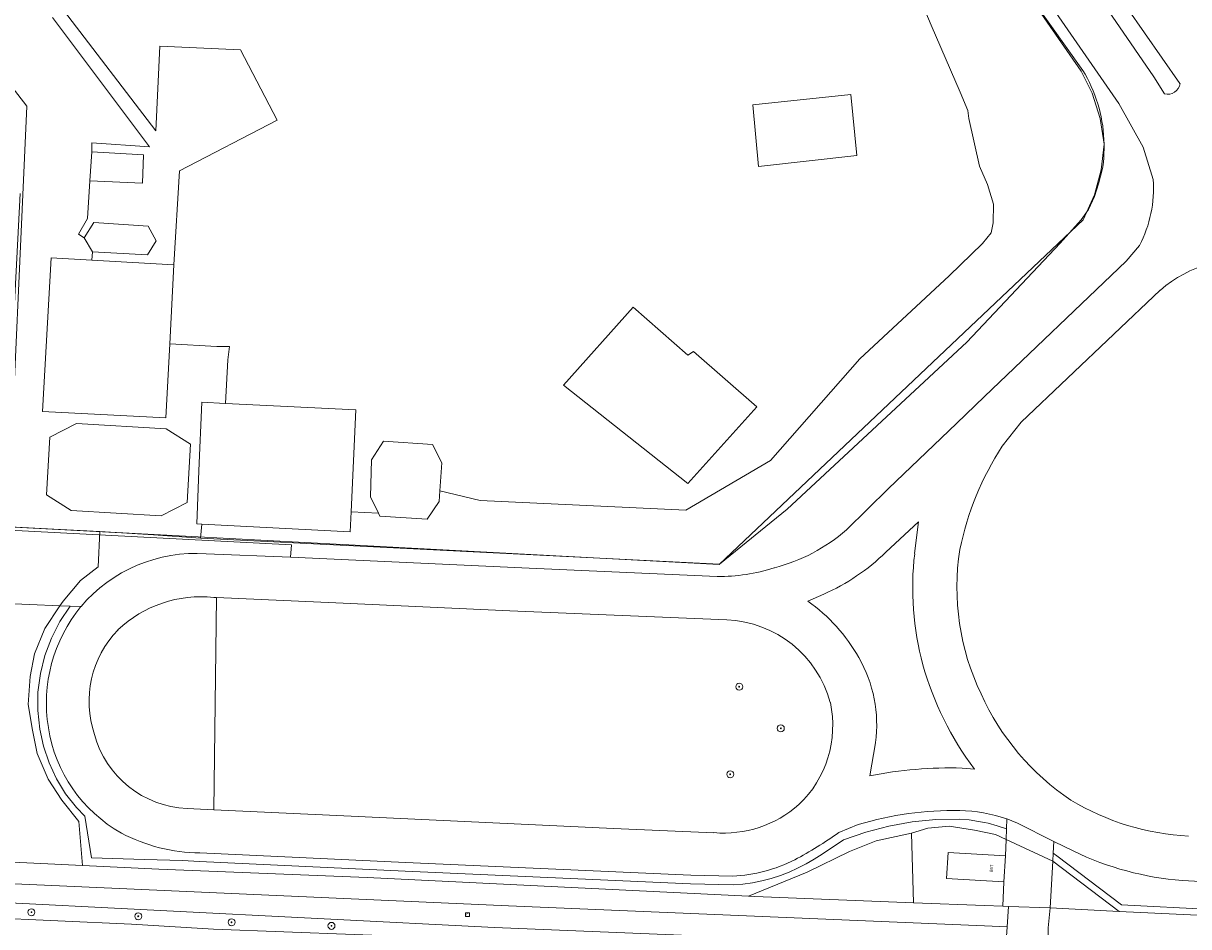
# Model space of a CAD drawing. Header units: metres. Extents: x 207466 to 209466, y 475780 to 477780.
# Tile 43 of 189: x 207811 to 207944, y 476618 to 476721. Entities that reach past the tile are written whole.
import ezdxf

# ---------------------------------------------------------------- set-up
doc = ezdxf.new("R2010")
doc.units = ezdxf.units.M
doc.linetypes.add('IE-TERREINAFSCHEIDING-KUNSTMATIG', pattern=[0])
doc.layers.get('0').update_dxf_attribs({"color": 253, "linetype": 'CONTINUOUS'})
for name, color, linetype, lineweight, true_color in [('B-RO-GR-BEPLANTING_CULTUUR_BOSPLANTSOEN-GV', 7, 'CONTINUOUS', 0, 0x6d8a47), ('B-RO-GR-BOOM-S', 7, 'CONTINUOUS', 0, 0x6d8a47), ('B-RO-GR-GROENVOORZIENING-GV', 7, 'CONTINUOUS', 0, 0x6d8a47), ('B-RO-OG-BEBOUWING-GV', 7, 'CONTINUOUS', 0, 0xa50000), ('B-RO-OG-BEBOUWING_LOODS-GV', 7, 'CONTINUOUS', 0, 0xa50000)]:
    doc.layers.add(name, color=color, linetype=linetype, lineweight=lineweight, true_color=true_color)
for name, color, linetype, lineweight in [('B-RO-IE-TERREINAFSCHEIDING_KUNSTMATIG_HEKWERK-G', 253, 'IE-TERREINAFSCHEIDING-KUNSTMATIG', 0), ('B-RO-OG-BEBOUWING-T18', 7, 'CONTINUOUS', 0), ('B-RO-OG-TERREIN_CULTUURSCHEIDING-GV', 253, 'CONTINUOUS', 0), ('B-RO-OG-TERREIN_ONBEGROEID-GV', 253, 'CONTINUOUS', 0), ('B-RO-RI-GWA_RIOOLPUT-S', 253, 'CONTINUOUS', 0), ('B-RO-VH-VERHARDING_ASFALT-GV', 253, 'CONTINUOUS', 0), ('B-RO-VH-VERHARDING_BETONSTRAATSTEEN-GV', 253, 'CONTINUOUS', 0), ('B-RO-VH-VERHARDING_STRAATBAKSTEEN-GV', 253, 'CONTINUOUS', 0), ('B-RO-VH-VERHARDING_TEGEL-GV', 253, 'CONTINUOUS', 0), ('B-RO-VH-VERHARDING_TEGEL_RUBBER-GV', 253, 'CONTINUOUS', 0), ('B-WE-KG-GRENS_PERCEEL-GV', 150, 'CONTINUOUS', 18)]:
    doc.layers.add(name, color=color, linetype=linetype, lineweight=lineweight)
doc.styles.add('NLCS-ISO', font='NLCS-ISO.ttf')
doc.styles.add('NLCS-ISO-M200-T18', font='NLCS-ISO.ttf', dxfattribs={"height": 1.8})

# ---------------------------------------------------------------- blocks, each defined once
blk = doc.blocks.new('SRI-PUT_INSPECTIEPUT_RIOOLPUT-SO1')
at = {"color": 0, "linetype": 'ByBlock', "lineweight": -2, "flags": 128}
blk.add_lwpolyline([(-1.125, -1.125), (1.125, -1.125), (1.125, 1.125), (-1.125, 1.125), (-1.125, -1.125)], dxfattribs=at)
at = {"color": 0, "linetype": 'ByBlock', "lineweight": -2, "insert": (0, 0.2828), "char_height": 1.5, "attachment_point": 5, "line_spacing_factor": 0.8, "style": 'NLCS-ISO'}
blk.add_mtext('{\\C0;r}', dxfattribs=at)
blk = doc.blocks.new('SGR-BOOM_01-SO1')
at = {"linetype": 'Continuous'}
h = blk.add_hatch(color=0, dxfattribs=at)
edge = h.paths.add_edge_path()
edge.add_arc((0, 0), 0.25, 0, 360)
at = {"color": 0, "linetype": 'ByBlock', "lineweight": -2}
for radius in [2, 0.25]:
    blk.add_circle((0, 0), radius, dxfattribs=at)

msp = doc.modelspace()

# ---------------------------------------------------------------- linework, layer by layer
at = {"layer": 'B-RO-GR-BEPLANTING_CULTUUR_BOSPLANTSOEN-GV', "flags": 128}
msp.add_lwpolyline([(207910.4, 476730.83), (207914.6, 476720.83), (207917.92, 476713.17), (207918.79, 476711.06), (207918.92, 476710.16), (207920.14, 476704.67), (207921.04, 476702.57), (207921.74, 476700.33), (207921.7, 476698.19), (207921.46, 476697.05), (207920.49, 476695.82), (207916.67, 476692.15), (207906.42, 476682.62), (207896.2, 476670.99), (207886.52, 476665.3), (207862.98, 476666.41), (207858.35, 476667.52), (207858.26, 476666.29), (207856.89, 476664.29), (207851.49, 476664.62), (207851.31, 476664.98), (207848.18, 476665.12), (207848.07, 476662.81), (207831.08, 476663.7), (207830.93, 476662.11), (207890.36, 476659.13), (207898.1, 476665.42), (207918.69, 476684.53), (207929.35, 476695.89), (207931.75, 476698.56), (207932.6, 476699.71), (207933.29, 476701.23), (207933.77, 476702.68), (207934.22, 476704.41), (207934.25, 476704.61), (207934.31, 476705.13), (207934.35, 476705.65), (207934.38, 476706.17), (207934.4, 476706.69), (207934.4, 476707.22), (207934.38, 476707.74), (207934.34, 476708.26), (207934.29, 476708.78), (207934.23, 476709.3), (207934.15, 476709.81), (207934.05, 476710.33), (207933.94, 476710.84), (207933.81, 476711.34), (207933.66, 476711.84), (207933.5, 476712.34), (207933.33, 476712.83), (207933.14, 476713.32), (207932.93, 476713.8), (207932.72, 476714.27), (207932.48, 476714.74), (207932.23, 476715.2), (207931.97, 476715.65), (207922.81, 476728.55)], dxfattribs=at)
at = {"layer": 'B-RO-GR-GROENVOORZIENING-GV', "flags": 128}
for points in [[(207912.35, 476628.32), (207914.22, 476628.91), (207916.67, 476629.14), (207919.54, 476628.69), (207921.95, 476628.16), (207923.17, 476627.6), (207923.22, 476628.84), (207922.17, 476629.18), (207921.11, 476629.46), (207920.72, 476629.54), (207920.03, 476629.68), (207918.94, 476629.84), (207917.84, 476629.94), (207915.13, 476629.89), (207912.43, 476629.63), (207909.76, 476629.15), (207907.13, 476628.46), (207904.57, 476627.57), (207902.11, 476625.93), (207901.2, 476625.35), (207900.27, 476624.82), (207899.31, 476624.33), (207898.33, 476623.88), (207897.33, 476623.49), (207896.28, 476623.15), (207895.21, 476622.87), (207894.13, 476622.65), (207893.04, 476622.5), (207891.93, 476622.42), (207887.06, 476622.53), (207854.37, 476623.97), (207830.84, 476625.07), (207828.87, 476625.19), (207824.55, 476625.3), (207818.45, 476625.5), (207817.69, 476630.28), (207816.74, 476631.26), (207815.5, 476632.84), (207814.45, 476634.56), (207813.6, 476636.38), (207812.96, 476638.28), (207812.54, 476640.24), (207812.32, 476642.36), (207812.34, 476644.49), (207812.61, 476646.6), (207813.13, 476648.66), (207813.87, 476650.66), (207814.85, 476652.55), (207816.03, 476654.32), (207814.84, 476654.37), (207813.13, 476651.76), (207811.93, 476648.87), (207811.45, 476646.26), (207811.2, 476643.06), (207811.71, 476640.14), (207812.26, 476637.45), (207813.52, 476634.5), (207815.06, 476632.09), (207817.02, 476629.67), (207817.45, 476624.62), (207826.16, 476624.2), (207850.02, 476623.24), (207893.68, 476621.1), (207900.38, 476623.88), (207905.26, 476626.24), (207908.28, 476627.46), (207912.35, 476628.32)], [(207984.23, 476616.76), (207985.44, 476621.35), (207988.31, 476623.09), (207990.31, 476624.45), (207992.05, 476626.17), (207991.4, 476626.58), (207989.89, 476625.07), (207987.92, 476623.73), (207984.79, 476621.83), (207983.68, 476617.6), (207980.01, 476618.14), (207975.43, 476618.5), (207967.85, 476618.76), (207957.9, 476619.23), (207946.74, 476619.61), (207936.39, 476620.12), (207928.97, 476625.73), (207928.57, 476626.03)], [(207928.57, 476626.03), (207928.52, 476625.13), (207936.12, 476619.38), (207946.71, 476618.86), (207957.87, 476618.48), (207967.82, 476618.01), (207975.39, 476617.75), (207979.92, 476617.4)]]:
    msp.add_lwpolyline(points, dxfattribs=at)
at = {"layer": 'B-RO-IE-TERREINAFSCHEIDING_KUNSTMATIG_HEKWERK-G', "flags": 128}
for points in [[(207922.81, 476728.55), (207931.97, 476715.65), (207932.23, 476715.2), (207932.48, 476714.74), (207932.72, 476714.27), (207932.93, 476713.8), (207933.14, 476713.32), (207933.33, 476712.83), (207933.5, 476712.34), (207933.66, 476711.84), (207933.81, 476711.34), (207933.94, 476710.84), (207934.05, 476710.33), (207934.15, 476709.81), (207934.23, 476709.3), (207934.29, 476708.78), (207934.34, 476708.26), (207934.38, 476707.74), (207934.4, 476707.22), (207934.4, 476706.69), (207934.38, 476706.17), (207934.35, 476705.65), (207934.31, 476705.13), (207934.25, 476704.61), (207934.22, 476704.41), (207933.77, 476702.68), (207933.29, 476701.23), (207932.6, 476699.71), (207931.75, 476698.56), (207929.35, 476695.89)], [(207821.91, 476662.73), (207819.42, 476662.86), (207808.88, 476663.41), (207811.07, 476711.57), (207805.08, 476719.28)], [(207890.36, 476659.13), (207898.1, 476665.42), (207918.69, 476684.53), (207929.35, 476695.89)], [(207819.21, 476658.81), (207819.42, 476662.86)], [(207825.55, 476662.48), (207821.91, 476662.73)], [(207830.93, 476662.11), (207825.55, 476662.48)], [(207890.36, 476659.13), (207830.93, 476662.11)], [(207815.24, 476654.88), (207817.19, 476657.27), (207819.21, 476658.81)], [(207814.84, 476654.37), (207815.24, 476654.88)], [(207814.84, 476654.37), (207813.13, 476651.76), (207811.93, 476648.87), (207811.45, 476646.26), (207811.2, 476643.06), (207811.71, 476640.14), (207812.26, 476637.45), (207813.52, 476634.5), (207815.06, 476632.09), (207817.02, 476629.67), (207817.45, 476624.62)], [(207893.68, 476621.1), (207900.38, 476623.88), (207905.26, 476626.24), (207908.28, 476627.46), (207912.35, 476628.32), (207914.22, 476628.91), (207916.67, 476629.14), (207919.54, 476628.69), (207921.95, 476628.16), (207923.17, 476627.6)], [(207923.17, 476627.6), (207928.52, 476625.13)], [(207936.12, 476619.38), (207928.52, 476625.13)]]:
    msp.add_lwpolyline(points, dxfattribs=at)
at = {"layer": 'B-RO-OG-BEBOUWING-GV', "flags": 128}
for points in [[(207813.32, 476667.06), (207816.15, 476665.28), (207826.44, 476664.66), (207829.4, 476666.18), (207829.8, 476672.85), (207827.03, 476674.63), (207816.73, 476675.24), (207813.71, 476673.65), (207813.32, 476667.06)], [(207923.09, 476625.73), (207916.53, 476626.1), (207916.36, 476623.15), (207922.92, 476622.77), (207923.09, 476625.73)]]:
    msp.add_lwpolyline(points, dxfattribs=at)
at = {"layer": 'B-RO-OG-BEBOUWING_LOODS-GV', "flags": 128}
for points in [[(207818.51, 476706.33), (207818.27, 476703.02), (207824.3, 476702.75), (207824.43, 476705.98), (207818.51, 476706.33)], [(207818.73, 476698.23), (207817.64, 476696.5), (207818.57, 476694.88), (207824.87, 476694.55), (207825.85, 476696.14), (207824.95, 476697.82), (207818.73, 476698.23)], [(207827.9, 476693.41), (207818.52, 476693.93), (207813.86, 476694.19), (207812.85, 476676.6), (207826.99, 476675.86), (207827.43, 476684.33), (207827.9, 476693.41)], [(207833.82, 476677.53), (207831.08, 476677.67), (207830.77, 476669.81), (207830.52, 476663.73), (207831.08, 476663.7), (207848.07, 476662.81), (207848.18, 476665.12), (207848.72, 476676.79), (207833.82, 476677.53)], [(207851.31, 476664.98), (207851.49, 476664.62), (207856.89, 476664.29), (207858.26, 476666.29), (207858.35, 476667.52), (207858.59, 476670.71), (207857.49, 476672.82), (207851.88, 476673.19), (207850.54, 476671.07), (207850.4, 476666.84), (207851.31, 476664.98)]]:
    msp.add_lwpolyline(points, dxfattribs=at)
at = {"layer": 'B-RO-OG-TERREIN_CULTUURSCHEIDING-GV', "flags": 128}
for points in [[(207943.08, 476714.14), (207926.9, 476737.4), (207921.18, 476745.64), (207909.05, 476763.1), (207891.93, 476787.92), (207876.45, 476810.24), (207871.06, 476817.38), (207865.02, 476824.26), (207857.45, 476831.17), (207849.62, 476837.05), (207818.87, 476858.25), (207798.86, 476871.93), (207791.76, 476876.33), (207782.34, 476880.97), (207773.59, 476884.21), (207764.09, 476887.02), (207763.29, 476886.74)], [(207761.29, 476870.36), (207770.37, 476870.45), (207780.66, 476869.17), (207788.88, 476867.21), (207796.12, 476864.6), (207803.21, 476861.22), (207813.05, 476855.05), (207837.46, 476838.35), (207857.11, 476824.62), (207865.2, 476818.07), (207871.4, 476812.1), (207877.26, 476805.25), (207882.52, 476798.16), (207898.46, 476775.08), (207915.06, 476751.11), (207916.75, 476748.67), (207933.13, 476725.06), (207940.08, 476714.93), (207941.32, 476712.97)], [(207940.02, 476703.16), (207938.88, 476706.88), (207936.09, 476711.87), (207920.72, 476734.09), (207919.4, 476735.99), (207898.36, 476766.37), (207879.98, 476792.95), (207873.7, 476801.67), (207868.26, 476808.14), (207861.7, 476814.47), (207854.91, 476820.07), (207848.12, 476824.85), (207831.95, 476836.04), (207804.88, 476854.49), (207801.64, 476856.37)], [(207815.26, 476722.54), (207825.82, 476708.75), (207826.28, 476718.41), (207835.53, 476718.02), (207839.74, 476709.96), (207828.55, 476704.15), (207827.9, 476693.41), (207827.43, 476684.33), (207832.8, 476684.06), (207834.26, 476684.03), (207834.09, 476682.52), (207833.82, 476677.53), (207848.72, 476676.79), (207848.18, 476665.12), (207851.31, 476664.98), (207850.4, 476666.84), (207850.54, 476671.07), (207851.88, 476673.19), (207857.49, 476672.82), (207858.59, 476670.71), (207858.35, 476667.52), (207862.98, 476666.41), (207886.52, 476665.3), (207896.2, 476670.99), (207906.42, 476682.62), (207916.67, 476692.15), (207920.49, 476695.82), (207921.46, 476697.05), (207921.7, 476698.19), (207921.74, 476700.33), (207921.04, 476702.57), (207920.14, 476704.67), (207918.92, 476710.16), (207918.79, 476711.06), (207917.92, 476713.17), (207914.6, 476720.83), (207910.4, 476730.83)], [(207922.81, 476728.55), (207931.97, 476715.65), (207932.23, 476715.2), (207932.48, 476714.74), (207932.72, 476714.27), (207932.93, 476713.8), (207933.14, 476713.32), (207933.33, 476712.83), (207933.5, 476712.34), (207933.66, 476711.84), (207933.81, 476711.34), (207933.94, 476710.84), (207934.05, 476710.33), (207934.15, 476709.81), (207934.23, 476709.3), (207934.29, 476708.78), (207934.34, 476708.26), (207934.38, 476707.74), (207934.4, 476707.22), (207934.4, 476706.69), (207934.38, 476706.17), (207934.35, 476705.65), (207934.31, 476705.13), (207934.25, 476704.61), (207934.22, 476704.41), (207933.77, 476702.68), (207933.29, 476701.23), (207932.6, 476699.71), (207931.75, 476698.56), (207929.35, 476695.89), (207918.69, 476684.53), (207898.1, 476665.42), (207890.36, 476659.13), (207830.93, 476662.11), (207825.55, 476662.48), (207821.91, 476662.73), (207808.88, 476663.41), (207811.07, 476711.57), (207805.08, 476719.28)], [(207805.08, 476719.28), (207811.07, 476711.57), (207808.88, 476663.41), (207821.91, 476662.73), (207825.55, 476662.48), (207830.93, 476662.11), (207831.08, 476663.7), (207830.52, 476663.73), (207830.77, 476669.81), (207831.08, 476677.67), (207833.82, 476677.53), (207834.09, 476682.52), (207834.26, 476684.03), (207832.8, 476684.06), (207827.43, 476684.33), (207826.99, 476675.86), (207812.85, 476676.6), (207813.86, 476694.19), (207818.52, 476693.93), (207818.57, 476694.88), (207817.64, 476696.5), (207816.96, 476696.92), (207818, 476698.71), (207818.27, 476703.02), (207818.51, 476706.33), (207818.52, 476707.36), (207825.1, 476706.89), (207813.99, 476721.72)], [(207894.18, 476711.69), (207905.41, 476712.91), (207906.1, 476705.9), (207894.82, 476704.66), (207894.18, 476711.69)], [(207810.3, 476701.55), (207808.31, 476663.07), (207841.36, 476661.34), (207841.26, 476659.93), (207841.28, 476659.93), (207868.58, 476658.67), (207890.1, 476657.71)], [(207904.9, 476663.05), (207909.72, 476667.77), (207917.49, 476675.22), (207920.72, 476678.31), (207936.92, 476693.81), (207938.45, 476695.61)], [(207940.83, 476690.49), (207924.9, 476675.39), (207922.73, 476672.63)], [(207880.49, 476688.55), (207886.73, 476683.05), (207887.37, 476683.47), (207894.62, 476677.13), (207886.72, 476668.37), (207872.49, 476679.62), (207880.49, 476688.55)], [(207816.15, 476665.28), (207813.32, 476667.06), (207813.71, 476673.65), (207816.73, 476675.24), (207827.03, 476674.63), (207829.8, 476672.85), (207829.4, 476666.18), (207826.44, 476664.66), (207816.15, 476665.28)], [(207912.7, 476660.33), (207913.15, 476663.97), (207909.41, 476660.5)], [(207814.84, 476654.37), (207807.87, 476654.67), (207806.27, 476625.17), (207817.45, 476624.62), (207817.02, 476629.67), (207815.06, 476632.09), (207813.52, 476634.5), (207812.26, 476637.45), (207811.71, 476640.14), (207811.2, 476643.06), (207811.45, 476646.26), (207811.93, 476648.87), (207813.13, 476651.76), (207814.84, 476654.37)], [(207891.2, 476652.75), (207866.36, 476653.8), (207847.28, 476654.66), (207832.79, 476655.3), (207832.46, 476631.02), (207846.56, 476630.34), (207878.24, 476628.87), (207889.73, 476628.38)], [(207902.29, 476655.68), (207900.48, 476654.89)], [(207817.26, 476654.27), (207816.03, 476654.32), (207814.85, 476652.55), (207813.87, 476650.66), (207813.13, 476648.66), (207812.61, 476646.6), (207812.34, 476644.49), (207812.32, 476642.36), (207812.54, 476640.24), (207812.96, 476638.28), (207813.6, 476636.38), (207814.45, 476634.56), (207815.5, 476632.84), (207816.74, 476631.26), (207817.69, 476630.28), (207818.45, 476625.5), (207824.55, 476625.3), (207828.87, 476625.19), (207830.84, 476625.07), (207854.37, 476623.97), (207887.06, 476622.53), (207891.93, 476622.42), (207893.04, 476622.5), (207894.13, 476622.65), (207895.21, 476622.87), (207896.28, 476623.15), (207897.33, 476623.49), (207898.33, 476623.88), (207899.31, 476624.33), (207900.27, 476624.82), (207901.2, 476625.35), (207902.11, 476625.93), (207904.57, 476627.57), (207907.13, 476628.46), (207909.76, 476629.15), (207912.43, 476629.63), (207915.13, 476629.89), (207917.84, 476629.94), (207918.94, 476629.84), (207920.03, 476629.68), (207920.72, 476629.54), (207921.11, 476629.46), (207922.17, 476629.18), (207923.22, 476628.84), (207923.27, 476629.96)], [(207908.23, 476638.69), (207907.56, 476634.89)], [(207918.14, 476635.78), (207919.55, 476635.67)], [(207906.25, 476629.31), (207904.02, 476628.4)], [(207912.35, 476628.32), (207908.28, 476627.46), (207905.26, 476626.24), (207900.38, 476623.88), (207893.68, 476621.1), (207894.39, 476621.07), (207912.57, 476620.36), (207912.35, 476628.32)], [(207930.92, 476626.26), (207928.65, 476627.39), (207928.57, 476626.03), (207928.97, 476625.73), (207936.39, 476620.12), (207946.74, 476619.61), (207957.9, 476619.23), (207967.85, 476618.76), (207975.43, 476618.5), (207980.01, 476618.14), (207983.68, 476617.6), (207984.79, 476621.83), (207987.92, 476623.73), (207989.89, 476625.07), (207991.4, 476626.58), (207990.47, 476627.17)], [(207891.89, 476623.42), (207887.09, 476623.53), (207854.42, 476624.97), (207830.88, 476626.07)], [(207928.52, 476625.13), (207928.2, 476619.78), (207936.12, 476619.38), (207928.52, 476625.13)], [(207973.5, 476621.29), (207959.89, 476622), (207943.35, 476622.91)]]:
    msp.add_lwpolyline(points, dxfattribs=at)
at = {"layer": 'B-RO-OG-TERREIN_CULTUURSCHEIDING-GV'}
for centre, radius, start, end in [((207941.67, 476714.35), 1.43, 255.4292, 351.3663), ((207925.76, 476702.18), 14.29, 332.6269, 3.9432), ((207950.35, 476679.51), 14.53, 79.965, 130.9046), ((207951.07, 476654.11), 33.85, 146.825, 168.6004), ((207891.38, 476678.72), 20.7, 284.7266, 310.7864), ((207892.34, 476678.08), 24.51, 293.9486, 314.1558), ((207946.5, 476656.39), 34.02, 173.3554, 194.9491), ((207945.71, 476656.45), 28.17, 171.1216, 205.6256), ((207890.3, 476678.33), 20.62, 269.4198, 287.8976), ((207889.32, 476638.95), 19.45, 29.1619, 55.018), ((207830.71, 476643.21), 17.41, 140.5727, 189.2616), ((207890.66, 476639.93), 12.83, 15.1034, 87.5758), ((207892.98, 476640.75), 15.38, 352.3085, 29.9422), ((207949.13, 476657.77), 36.93, 195.9602, 216.7586), ((207946.63, 476656.06), 28.83, 204.1354, 236.2161), ((207890.82, 476640.65), 12.51, 313.6295, 12.1195), ((207830.19, 476643.02), 16.87, 188.913, 240.5064), ((207916.69, 476589.88), 45.92, 88.1906, 101.4684), ((207945.69, 476657.46), 29.52, 239.2429, 266.8625), ((207890.84, 476641.3), 12.96, 265.0617, 311.5781), ((207917.27, 476592.91), 38.03, 89.1121, 106.8384), ((207917.42, 476613.02), 17.92, 70.9537, 88.6117), ((207831.07, 476645.82), 19.75, 242.2915, 269.4593), ((207876.43, 476667.27), 47.66, 298.2438, 305.3691), ((207891.06, 476641.03), 17.63, 272.6938, 296.7155), ((207946.1, 476657.87), 35.07, 244.348, 265.51)]:
    msp.add_arc(centre, radius, start, end, dxfattribs=at)
at = {"layer": 'B-RO-OG-TERREIN_ONBEGROEID-GV', "flags": 128}
for points in [[(207880.49, 476688.55), (207872.49, 476679.62), (207886.72, 476668.37), (207894.62, 476677.13), (207887.37, 476683.47), (207886.73, 476683.05), (207880.49, 476688.55)], [(207923.17, 476627.6), (207921.95, 476628.16), (207919.54, 476628.69), (207916.67, 476629.14), (207914.22, 476628.91), (207912.35, 476628.32), (207912.57, 476620.36), (207920.72, 476620.04), (207922.81, 476619.96), (207922.92, 476622.77), (207916.36, 476623.15), (207916.53, 476626.1), (207923.09, 476625.73), (207923.17, 476627.6)]]:
    msp.add_lwpolyline(points, dxfattribs=at)
at = {"layer": 'B-RO-VH-VERHARDING_ASFALT-GV', "flags": 128}
for points in [[(207763.29, 476886.74), (207764.09, 476887.02), (207773.59, 476884.21), (207782.34, 476880.97), (207791.76, 476876.33), (207798.86, 476871.93), (207818.87, 476858.25), (207849.62, 476837.05), (207857.45, 476831.17), (207865.02, 476824.26), (207871.06, 476817.38), (207876.45, 476810.24), (207891.93, 476787.92), (207909.05, 476763.1), (207921.18, 476745.64), (207926.9, 476737.4), (207943.08, 476714.14)], [(207801.64, 476856.37), (207804.88, 476854.49), (207831.95, 476836.04), (207848.12, 476824.85), (207854.91, 476820.07), (207861.7, 476814.47), (207868.26, 476808.14), (207873.7, 476801.67), (207879.98, 476792.95), (207898.36, 476766.37), (207919.4, 476735.99), (207920.72, 476734.09), (207936.09, 476711.87), (207938.88, 476706.88), (207940.02, 476703.16)], [(207941.32, 476712.97), (207940.08, 476714.93), (207933.13, 476725.06)], [(207938.45, 476695.61), (207936.92, 476693.81), (207920.72, 476678.31), (207917.49, 476675.22), (207909.72, 476667.77), (207904.9, 476663.05)], [(207922.73, 476672.63), (207924.9, 476675.39), (207940.83, 476690.49)], [(207909.41, 476660.5), (207913.15, 476663.97)], [(207913.15, 476663.97), (207912.7, 476660.33)], [(207890.1, 476657.71), (207868.58, 476658.67), (207841.28, 476659.93), (207841.26, 476659.93), (207831.59, 476660.32)], [(207832.47, 476655.31), (207832.79, 476655.3), (207847.28, 476654.66), (207866.36, 476653.8), (207891.2, 476652.75)], [(207900.48, 476654.89), (207902.29, 476655.68)], [(207907.56, 476634.89), (207908.23, 476638.69)], [(207919.55, 476635.67), (207918.14, 476635.78)], [(207889.73, 476628.38), (207878.24, 476628.87), (207846.56, 476630.34), (207832.46, 476631.02), (207829.41, 476631.17)], [(207904.02, 476628.4), (207906.25, 476629.31)], [(207924.4, 476629.53), (207928.65, 476627.39), (207930.92, 476626.26)], [(207830.88, 476626.07), (207854.42, 476624.97), (207887.09, 476623.53), (207891.89, 476623.42)], [(207943.35, 476622.91), (207959.89, 476622), (207973.5, 476621.29)], [(207805.8, 476611.78), (207811.31, 476611.54), (207832.35, 476610.59), (207855.67, 476609.58), (207913.03, 476606.96), (207914.54, 476606.88), (207920.72, 476606.65), (207933.52, 476606.18), (207933.82, 476613.04), (207930.59, 476613.18), (207928.61, 476613.27), (207922.91, 476613.39), (207920.72, 476613.49), (207856.6, 476616.41), (207832.43, 476617.34), (207823.04, 476617.91), (207806.14, 476618.68), (207805.8, 476611.78)]]:
    msp.add_lwpolyline(points, dxfattribs=at)
at = {"layer": 'B-RO-VH-VERHARDING_ASFALT-GV'}
for centre, radius, start, end in [((207941.67, 476714.35), 1.43, 255.4292, 351.3663), ((207925.76, 476702.18), 14.29, 332.6269, 3.9432), ((207950.35, 476679.51), 14.53, 79.965, 130.9046), ((207951.07, 476654.11), 33.85, 146.825, 168.6004), ((207891.38, 476678.72), 20.7, 284.7266, 310.7864), ((207830.42, 476643.12), 17.24, 86.0987, 139.7348), ((207892.34, 476678.08), 24.51, 293.9486, 314.1558), ((207946.5, 476656.39), 34.02, 173.3554, 194.9491), ((207945.71, 476656.45), 28.17, 171.1216, 205.6256), ((207890.3, 476678.33), 20.62, 269.4198, 287.8976), ((207830.99, 476641.59), 13.8, 83.8455, 133.4533), ((207889.32, 476638.95), 19.45, 29.1619, 55.018), ((207830.71, 476643.21), 17.41, 140.5727, 189.2616), ((207890.66, 476639.93), 12.83, 15.1034, 87.5758), ((207829.95, 476643.41), 11.77, 135.8503, 198.738), ((207892.98, 476640.75), 15.38, 352.3085, 29.9422), ((207949.13, 476657.77), 36.93, 195.9602, 216.7586), ((207946.63, 476656.06), 28.83, 204.1354, 236.2161), ((207890.82, 476640.65), 12.51, 313.6295, 12.1195), ((207830.19, 476643.02), 16.87, 188.913, 240.5064), ((207829.86, 476642.62), 11.46, 195.1433, 267.7192), ((207916.69, 476589.88), 45.92, 88.1906, 101.4684), ((207945.69, 476657.46), 29.52, 239.2429, 266.8625), ((207890.84, 476641.3), 12.96, 265.0617, 311.5781), ((207917.27, 476592.91), 38.03, 89.1121, 106.8384), ((207917.42, 476613.02), 17.92, 70.9537, 88.6117), ((207917.39, 476612.98), 17.97, 67.058, 70.9079), ((207831.07, 476645.82), 19.75, 242.2915, 269.4593), ((207876.43, 476667.27), 47.66, 298.2438, 305.3691), ((207891.06, 476641.03), 17.63, 272.6938, 296.7155), ((207946.1, 476657.87), 35.07, 244.348, 265.51)]:
    msp.add_arc(centre, radius, start, end, dxfattribs=at)
at = {"layer": 'B-RO-VH-VERHARDING_BETONSTRAATSTEEN-GV', "flags": 128}
msp.add_lwpolyline([(207927.99, 476617.48), (207928.2, 476619.78), (207923.43, 476619.94), (207923.29, 476617.62), (207923.12, 476614.85), (207922.91, 476613.39), (207928.61, 476613.27), (207928.12, 476613.55), (207927.96, 476613.72), (207927.9, 476613.9), (207927.97, 476614.61), (207927.99, 476617.48)], dxfattribs=at)
at = {"layer": 'B-RO-VH-VERHARDING_STRAATBAKSTEEN-GV', "flags": 128}
msp.add_lwpolyline([(207806.07, 476620.51), (207806.07, 476619.47), (207806.14, 476618.68), (207823.04, 476617.91), (207832.43, 476617.34), (207856.6, 476616.41), (207920.72, 476613.49), (207922.91, 476613.39), (207923.12, 476614.85), (207920.72, 476614.99), (207913.56, 476615.4), (207889.74, 476616.52), (207864.59, 476617.52), (207806.07, 476620.51)], dxfattribs=at)
at = {"layer": 'B-RO-VH-VERHARDING_TEGEL-GV', "flags": 128}
for points in [[(207813.99, 476721.72), (207825.1, 476706.89), (207818.52, 476707.36), (207818.51, 476706.33), (207824.43, 476705.98), (207824.3, 476702.75), (207818.27, 476703.02), (207818, 476698.71), (207816.96, 476696.92), (207817.64, 476696.5), (207818.73, 476698.23), (207824.95, 476697.82), (207825.85, 476696.14), (207824.87, 476694.55), (207818.57, 476694.88), (207818.52, 476693.93), (207827.9, 476693.41), (207828.55, 476704.15), (207839.74, 476709.96), (207835.53, 476718.02), (207826.28, 476718.41), (207825.82, 476708.75), (207815.26, 476722.54)], [(207831.59, 476660.32), (207841.26, 476659.93), (207841.36, 476661.34), (207808.31, 476663.07), (207807.87, 476654.67), (207814.84, 476654.37), (207816.03, 476654.32), (207817.26, 476654.27)], [(207829.41, 476631.17), (207832.46, 476631.02), (207832.79, 476655.3)], [(207832.79, 476655.3), (207832.47, 476655.31)], [(207923.27, 476629.96), (207923.22, 476628.84), (207923.17, 476627.6), (207923.09, 476625.73), (207922.92, 476622.77), (207922.81, 476619.96), (207923.43, 476619.94), (207928.2, 476619.78), (207928.52, 476625.13)], [(207928.52, 476625.13), (207928.57, 476626.03), (207928.65, 476627.39), (207924.4, 476629.53)], [(207817.45, 476624.62), (207806.27, 476625.17), (207806.16, 476622.67), (207866.19, 476620.01), (207920.72, 476617.73), (207923.29, 476617.62), (207923.43, 476619.94), (207922.81, 476619.96), (207920.72, 476620.04), (207912.57, 476620.36), (207894.39, 476621.07), (207893.68, 476621.1), (207850.02, 476623.24), (207826.16, 476624.2), (207817.45, 476624.62)], [(207806.16, 476622.67), (207806.07, 476620.51), (207864.59, 476617.52), (207889.74, 476616.52), (207913.56, 476615.4), (207920.72, 476614.99), (207923.12, 476614.85), (207923.29, 476617.62), (207920.72, 476617.73), (207866.19, 476620.01), (207806.16, 476622.67)], [(207979.92, 476617.4), (207975.39, 476617.75), (207967.82, 476618.01), (207957.87, 476618.48), (207946.71, 476618.86), (207936.12, 476619.38), (207928.2, 476619.78), (207927.99, 476617.48)]]:
    msp.add_lwpolyline(points, dxfattribs=at)
at = {"layer": 'B-RO-VH-VERHARDING_TEGEL-GV'}
for centre, radius, start, end in [((207830.42, 476643.12), 17.24, 86.0987, 139.7348), ((207830.99, 476641.59), 13.8, 83.8455, 133.4533), ((207829.95, 476643.41), 11.77, 135.8503, 198.738), ((207829.86, 476642.62), 11.46, 195.1433, 267.7192), ((207917.39, 476612.98), 17.97, 67.058, 70.9079)]:
    msp.add_arc(centre, radius, start, end, dxfattribs=at)
at = {"layer": 'B-RO-VH-VERHARDING_TEGEL_RUBBER-GV', "flags": 128}
msp.add_lwpolyline([(207894.18, 476711.69), (207894.82, 476704.66), (207906.1, 476705.9), (207905.41, 476712.91), (207894.18, 476711.69)], dxfattribs=at)
at = {"layer": 'B-WE-KG-GRENS_PERCEEL-GV'}
for points in [[(207808.38, 476663.44), (207890.31, 476659.1), (207931.98, 476698.54), (207933.3, 476701.4), (207934.05, 476704.27), (207934.39, 476707.22), (207933.95, 476710.15), (207933.01, 476713.03), (207931.76, 476715.57), (207901.33, 476759.49), (207893.71, 476765.74), (207881.04, 476776.87), (207854.34, 476800.76), (207832.43, 476819.81), (207811.35, 476837.59), (207794.3, 476851.85)], [(207901.33, 476759.49), (207931.76, 476715.57), (207933.01, 476713.03), (207933.95, 476710.15), (207934.39, 476707.22), (207934.05, 476704.27), (207933.3, 476701.4), (207931.98, 476698.54), (207890.31, 476659.1), (207808.38, 476663.44)]]:
    msp.add_lwpolyline(points, dxfattribs=at)

# ---------------------------------------------------------------- block references
at = {"layer": 'B-RO-GR-BOOM-S', "xscale": 0.2, "yscale": 0.2, "zscale": 0.2}
for p in [(207892.62, 476645.09), (207897.38, 476640.33), (207891.59, 476635.07), (207811.59, 476619.28), (207823.82, 476618.82), (207834.5, 476618.13), (207845.94, 476617.72)]:
    msp.add_blockref('SGR-BOOM_01-SO1', p, dxfattribs=at)
at = {"layer": 'B-RO-RI-GWA_RIOOLPUT-S', "xscale": 0.2, "yscale": 0.2, "zscale": 0.2}
msp.add_blockref('SRI-PUT_INSPECTIEPUT_RIOOLPUT-SO1', (207861.5, 476619), dxfattribs=at)

# ---------------------------------------------------------------- texts
at = {"layer": 'B-RO-OG-BEBOUWING-T18', "insert": (207921.5, 476624.31), "char_height": 0.36, "attachment_point": 5, "rotation": 86.7, "line_spacing_factor": 0.8, "style": 'NLCS-ISO-M200-T18'}
msp.add_mtext('{\\fArial|b0|i0|c0|p34;\\C256;86T}', dxfattribs=at)

doc.saveas('drawing.dxf')
